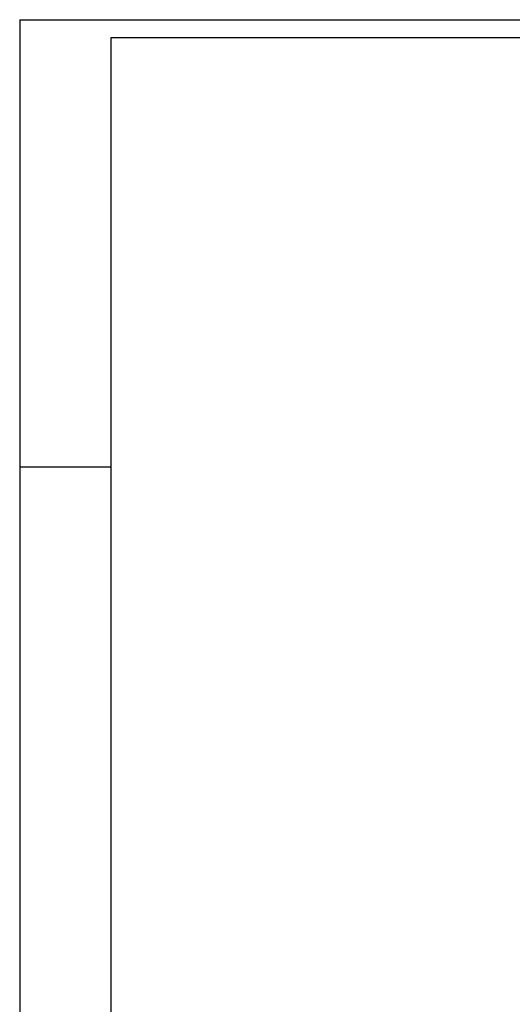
# Model space of a CAD drawing. Header units: millimetres. Extents: x 11979 to 23691, y 12825 to 41978.
# Tile 95 of 256: x 19608 to 20284, y 27968 to 29323. Entities that reach past the tile are written whole.
import ezdxf

# ---------------------------------------------------------------- set-up
doc = ezdxf.new("R2010")
doc.units = ezdxf.units.MM
doc.layers.add('-RAMKA', color=2, linetype='Continuous')
doc.layers.add('_PROJEKTOWANE', color=5, linetype='Continuous')

# ---------------------------------------------------------------- blocks, each defined once
blk = doc.blocks.new('fdfdssd')
at = {"layer": '-RAMKA', "color": 8}
for q in [(21287, 20416), (18317, 18316)]:
    blk.add_line((18317, 20416), q, dxfattribs=at)
at = {"layer": '-RAMKA', "color": 2}
for p, q in [((21262, 20391), (18442, 20391)), ((18442, 20391), (18442, 18341))]:
    blk.add_line(p, q, dxfattribs=at)
at = {"layer": '-RAMKA', "color": 7}
blk.add_line((18317, 19801), (18442, 19801), dxfattribs=at)

msp = doc.modelspace()

# ---------------------------------------------------------------- block references
at = {"layer": '_PROJEKTOWANE'}
msp.add_blockref('fdfdssd', (1290.57, 8907.01), dxfattribs=at)

doc.saveas('drawing.dxf')
